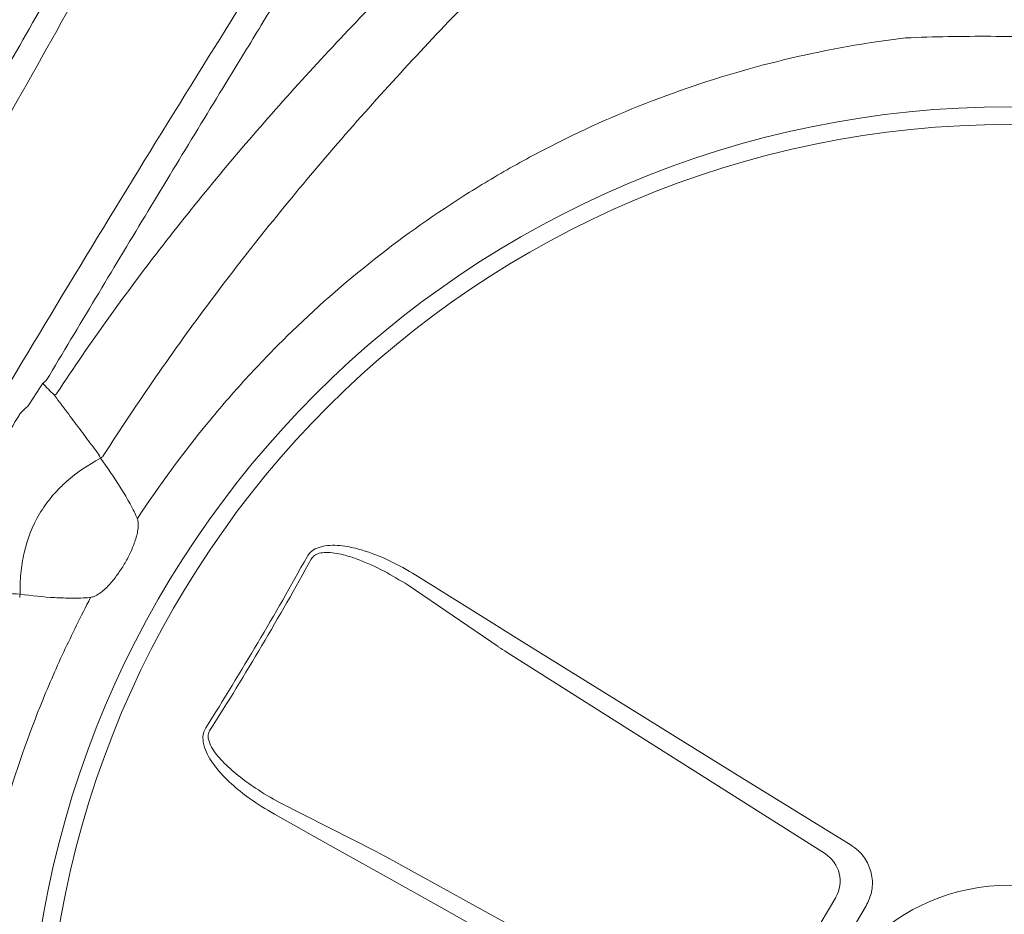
# Model space of a CAD drawing. Header units: millimetres. Extents: x 99250 to 122845, y -19292 to 18303.
# Tile 49 of 99: x 114627 to 114781, y 13753 to 13893. Entities that reach past the tile are written whole.
import ezdxf

# ---------------------------------------------------------------- set-up
doc = ezdxf.new("R2010")
doc.units = ezdxf.units.MM
doc.header["$MEASUREMENT"] = 0
doc.layers.add('IRISH HOUSE_HYD AIRPORT_DRAINAGE LAYOUT 1$0$GREY SCALE', color=8, linetype='Continuous')
doc.layers.add('IRISH HOUSE_HYD AIRPORT_DRAINAGE LAYOUT 1$0$GREYSCALE', color=8, linetype='Continuous', lineweight=0)
doc.layers.add('M-MEP-ELPR-EQUIP', color=6, linetype='Continuous', lineweight=20)

# ---------------------------------------------------------------- blocks, each defined once
blk = doc.blocks.new('IRISH HOUSE_HYD AIRPORT_DRAINAGE LAYOUT 1$0$FLOOR PLAN')
at = {"layer": 'IRISH HOUSE_HYD AIRPORT_DRAINAGE LAYOUT 1$0$GREYSCALE', "color": 8, "lineweight": 0}
for p, q in [((14697.46, 13801.11, -57105.4), (14689.01, 13806.39, -57105.4)), ((14701.87, 13795.22, -57105.4), (14687.8, 13804.82, -57105.4)), ((14705.93, 13795.83, -57105.4), (14697.46, 13801.11, -57105.4)), ((14714.41, 13790.55, -57105.4), (14705.93, 13795.83, -57105.4)), ((14752.92, 13762.85, -57105.4), (14703.24, 13794.32, -57105.4)), ((14722.89, 13785.28, -57105.4), (14714.41, 13790.55, -57105.4)), ((14731.39, 13780.01, -57105.4), (14722.89, 13785.28, -57105.4)), ((14739.89, 13774.74, -57105.4), (14731.39, 13780.01, -57105.4)), ((14748.41, 13769.48, -57105.4), (14739.89, 13774.74, -57105.4)), ((14667.72, 13770.88, -57105.4), (14682.91, 13763.17, -57105.4)), ((14666.93, 13769.07, -57105.4), (14675.63, 13764.2, -57105.4)), ((14756.93, 13764.22, -57105.4), (14748.41, 13769.48, -57105.4)), ((14675.63, 13764.2, -57105.4), (14684.33, 13759.32, -57105.4)), ((14684.36, 13762.41, -57105.4), (14735.86, 13734.02, -57105.4)), ((14684.33, 13759.32, -57105.4), (14693.04, 13754.43, -57105.4)), ((14742.58, 13735.84, -57105.4), (14754.56, 13756.08, -57105.4)), ((14693.04, 13754.43, -57105.4), (14701.75, 13749.54, -57105.4)), ((14757.61, 13751.95, -57105.4), (14759.28, 13754.75, -57105.4))]:
    blk.add_line(p, q, dxfattribs=at)
for radius in [153.13, 150.36, 31.58]:
    blk.add_circle((14781.64, 13726.39, -57105.4), radius, dxfattribs=at)
for centre, radius, start, end in [((21130.68, 10361.07), 7752.88, 141.708854, 166.516628), ((21130.68, 10361.07), 7602.52, 141.773276, 166.244763), ((14620.43, 13849.49, -57105.4), 16.75, 308.3436, 310.6076), ((14625.38, 13829.13, -57105.4), 9.01, 33.1038, 36.5502), ((14647.79, 13829.4, -57105.4), 9.3, 207.7439, 210.7812), ((14629.03, 13840.56, -57105.4), 19.22, 304.0818, 305.5823), ((14222.92, 14056.93, -57105.4), 512.87, 327.6586, 331.1247), ((14222.78, 14057.02, -57105.4), 513.8, 327.6587, 331.1246), ((14608.1, 13805.18, -57105.4), 19.22, 353.201, 354.7015), ((14750.18, 13758.61, -57105.4), 5.05, 330.0275, 57.21)]:
    blk.add_arc(centre, radius, start, end, dxfattribs=at)
at = {"layer": 'IRISH HOUSE_HYD AIRPORT_DRAINAGE LAYOUT 1$0$GREYSCALE', "color": 8, "lineweight": 0, "ltscale": 0.25}
for centre, radius, start, end in [((21162.38, 10254.78), 7836.99, 141.329977, 165.793479), ((21207.44, 10240.08), 7731.89, 141.956801, 165.483737)]:
    blk.add_arc(centre, radius, start, end, dxfattribs=at)
at = {"layer": 'IRISH HOUSE_HYD AIRPORT_DRAINAGE LAYOUT 1$0$GREYSCALE', "color": 8, "lineweight": 0, "extrusion": (0, 0, -1)}
for centre, major_axis, ratio, start_param, end_param in [((14628.02, 13817.28, -57105.4), (-27.05, -45.73), 0.145844, 1.830411, 1.913269), ((14704.2, 13794.23, -57105.4), (4.27, -2.62), 0.086139, 1.744011, 2.093077), ((14684.9, 13761.61, -57105.4), (4.35, -2.49), 0.086139, 4.190109, 4.539174)]:
    blk.add_ellipse(centre, major_axis=major_axis, ratio=ratio, start_param=start_param, end_param=end_param, dxfattribs=at)
at = {"layer": 'IRISH HOUSE_HYD AIRPORT_DRAINAGE LAYOUT 1$0$GREYSCALE', "color": 8, "lineweight": 0}
for points, knots in [([(14606.28, 13844.74, -57105.4), (14610.56, 13852.06, -57105.4), (14614.8, 13859.37, -57105.4), (14623.19, 13874.01, -57105.4), (14627.34, 13881.34, -57105.4), (14635.53, 13895.96, -57105.4), (14639.56, 13903.24, -57105.4), (14647.5, 13917.73, -57105.4), (14651.4, 13924.94, -57105.4), (14655.23, 13932.11, -57105.4)], [0, 0, 0, 0, 0.25, 0.25, 0.5, 0.5, 0.75, 0.75, 1, 1, 1, 1]), ([(14970.58, 13828.3, -57105.4), (14968.11, 13830.68, -57105.4), (14964.08, 13834.56, -57105.4), (14958.36, 13839.43, -57105.4), (14953.95, 13843, -57105.4), (14949.83, 13846.12, -57105.4), (14946.02, 13848.8, -57105.4), (14942.21, 13851.33, -57105.4), (14938.55, 13853.68, -57105.4), (14934.9, 13855.97, -57105.4), (14931.38, 13858.13, -57105.4), (14928.08, 13860.15, -57105.4), (14924.51, 13862.31, -57105.4), (14920.18, 13864.92, -57105.4), (14914.95, 13868.07, -57105.4), (14908.8, 13871.8, -57105.4), (14902.37, 13875.73, -57105.4), (14895.93, 13879.69, -57105.4), (14889.82, 13883.47, -57105.4), (14884.24, 13886.95, -57105.4), (14879.3, 13890.05, -57105.4), (14874.91, 13892.81, -57105.4), (14871.04, 13895.22, -57105.4), (14867.58, 13897.34, -57105.4), (14861.04, 13901.22, -57105.4), (14851.38, 13906.39, -57105.4), (14839.89, 13911.6, -57105.4), (14830.26, 13915.47, -57105.4), (14821.87, 13918.6, -57105.4), (14812.17, 13921.96, -57105.4), (14800.78, 13925.63, -57105.4), (14789.8, 13929.04, -57105.4), (14782.16, 13931.35, -57105.4), (14779.01, 13932.31, -57105.4)], [0, 0, 0, 0, 0.0593635, 0.0971043, 0.1348438, 0.1667324, 0.198607, 0.2201848, 0.2417788, 0.2633349, 0.278122, 0.2929063, 0.3080418, 0.3231723, 0.3441056, 0.3655953, 0.3864814, 0.4080077, 0.4295299, 0.4486306, 0.4683357, 0.4884205, 0.5086324, 0.5289688, 0.5492243, 0.6333183, 0.7152132, 0.756242, 0.7972696, 0.8516973, 0.906117, 0.9611972, 1, 1, 1, 1]), ([(14679.64, 13923.67, -57105.4), (14669.8, 13908.32, -57105.4), (14660.02, 13892.76, -57105.4), (14640.54, 13861.2, -57105.4), (14630.85, 13845.2, -57105.4), (14621.22, 13828.98, -57105.4)], [0, 0, 0, 0, 0.5, 0.5, 1, 1, 1, 1]), ([(14662.28, 13887.98, -57105.4), (14664.01, 13890.81, -57105.4), (14665.73, 13893.65, -57105.4), (14669.12, 13899.35, -57105.4), (14670.79, 13902.21, -57105.4), (14674.05, 13907.96, -57105.4), (14675.65, 13910.85, -57105.4), (14677.93, 13915.24, -57105.4), (14678.67, 13916.72, -57105.4), (14679.73, 13918.95, -57105.4), (14680.07, 13919.7, -57105.4), (14680.74, 13921.21, -57105.4), (14681.06, 13921.96, -57105.4), (14681.35, 13922.73, -57105.4)], [0, 0, 0, 0, 0.25, 0.25, 0.5, 0.5, 0.75, 0.75, 0.875, 0.875, 0.9375, 0.9375, 1, 1, 1, 1]), ([(14707.37, 13919.95, -57105.4), (14700.48, 13913.57, -57105.4), (14693.7, 13907.05, -57105.4), (14683.75, 13897.01, -57105.4), (14680.47, 13893.61, -57105.4), (14674.01, 13886.74, -57105.4), (14670.82, 13883.26, -57105.4), (14661.42, 13872.67, -57105.4), (14655.37, 13865.41, -57105.4), (14646.66, 13854.18, -57105.4), (14643.82, 13850.38, -57105.4), (14638.3, 13842.67, -57105.4), (14635.6, 13838.77, -57105.4), (14632.99, 13834.81, -57105.4)], [0, 0, 0, 0, 0.25, 0.25, 0.375, 0.375, 0.5, 0.5, 0.75, 0.75, 0.875, 0.875, 1, 1, 1, 1]), ([(14642.76, 13916.36, -57105.4), (14637.45, 13906.99, -57105.4), (14632.08, 13897.6, -57105.4), (14621.28, 13878.82, -57105.4), (14615.84, 13869.44, -57105.4), (14610.36, 13860.06, -57105.4)], [0, 0, 0, 0, 0.5, 0.5, 1, 1, 1, 1]), ([(14640.23, 13825.01, -57105.4), (14645.55, 13833.34, -57105.4), (14651.17, 13841.44, -57105.4), (14660.03, 13853.28, -57105.4), (14663.06, 13857.17, -57105.4), (14669.23, 13864.85, -57105.4), (14672.38, 13868.64, -57105.4), (14681.99, 13879.84, -57105.4), (14688.61, 13887.09, -57105.4), (14698.8, 13897.68, -57105.4), (14702.23, 13901.17, -57105.4), (14709.18, 13908.05, -57105.4), (14712.69, 13911.46, -57105.4), (14716.22, 13914.82, -57105.4)], [0, 0, 0, 0, 0.25, 0.25, 0.375, 0.375, 0.5, 0.5, 0.75, 0.75, 0.875, 0.875, 1, 1, 1, 1]), ([(14933.09, 13791.06, -57105.4), (14931.11, 13795.08, -57105.4), (14929.04, 13799.01, -57105.4), (14924.73, 13806.73, -57105.4), (14922.49, 13810.51, -57105.4), (14917.84, 13817.92, -57105.4), (14915.42, 13821.55, -57105.4), (14910.4, 13828.66, -57105.4), (14907.8, 13832.14, -57105.4), (14902.39, 13838.95, -57105.4), (14899.61, 13842.26, -57105.4), (14895.3, 13847.08, -57105.4), (14893.84, 13848.66, -57105.4), (14890.86, 13851.78, -57105.4), (14889.35, 13853.32, -57105.4), (14886.26, 13856.34, -57105.4), (14884.68, 13857.82, -57105.4), (14881.44, 13860.73, -57105.4), (14879.78, 13862.15, -57105.4), (14876.39, 13864.9, -57105.4), (14874.64, 13866.23, -57105.4), (14871.93, 13868.15, -57105.4), (14871.01, 13868.77, -57105.4), (14869.6, 13869.68, -57105.4), (14869.13, 13869.98, -57105.4), (14868.18, 13870.57, -57105.4), (14867.69, 13870.86, -57105.4), (14865.26, 13872.3, -57105.4), (14863.3, 13873.35, -57105.4), (14859.33, 13875.28, -57105.4), (14857.32, 13876.16, -57105.4), (14853.28, 13877.81, -57105.4), (14851.24, 13878.58, -57105.4), (14847.13, 13880.01, -57105.4), (14845.07, 13880.68, -57105.4), (14840.95, 13881.93, -57105.4), (14838.88, 13882.51, -57105.4), (14834.73, 13883.61, -57105.4), (14832.65, 13884.13, -57105.4), (14826.39, 13885.57, -57105.4), (14822.18, 13886.41, -57105.4), (14809.45, 13888.58, -57105.4), (14800.83, 13889.56, -57105.4), (14787.61, 13890.34, -57105.4), (14783.19, 13890.49, -57105.4), (14774.32, 13890.54, -57105.4), (14769.87, 13890.46, -57105.4), (14765.4, 13890.26, -57105.4)], [0, 0, 0, 0, 0.0625, 0.0625, 0.125, 0.125, 0.1875, 0.1875, 0.25, 0.25, 0.3125, 0.3125, 0.34375, 0.34375, 0.375, 0.375, 0.40625, 0.40625, 0.4375, 0.4375, 0.46875, 0.46875, 0.484375, 0.484375, 0.492187, 0.492187, 0.5, 0.5, 0.53125, 0.53125, 0.5625, 0.5625, 0.59375, 0.59375, 0.625, 0.625, 0.65625, 0.65625, 0.6875, 0.6875, 0.75, 0.75, 0.875, 0.875, 0.9375, 0.9375, 1, 1, 1, 1]), ([(14765.4, 13890.26, -57105.4), (14759.32, 13889.53, -57105.4), (14753.34, 13888.47, -57105.4), (14741.59, 13885.71, -57105.4), (14735.81, 13884.01, -57105.4), (14724.45, 13879.98, -57105.4), (14718.87, 13877.66, -57105.4), (14712.02, 13874.35, -57105.4), (14710.65, 13873.66, -57105.4), (14707.94, 13872.26, -57105.4), (14706.59, 13871.54, -57105.4), (14702.58, 13869.32, -57105.4), (14699.95, 13867.77, -57105.4), (14692.24, 13862.94, -57105.4), (14687.29, 13859.45, -57105.4), (14677.79, 13851.96, -57105.4), (14673.24, 13847.96, -57105.4), (14667.81, 13842.62, -57105.4), (14666.73, 13841.53, -57105.4), (14664.61, 13839.33, -57105.4), (14663.56, 13838.21, -57105.4), (14660.46, 13834.82, -57105.4), (14658.46, 13832.52, -57105.4), (14652.68, 13825.46, -57105.4), (14649.1, 13820.57, -57105.4), (14645.55, 13815.22, -57105.4)], [0, 0, 0, 0, 0.125, 0.125, 0.25, 0.25, 0.375, 0.375, 0.40625, 0.40625, 0.4375, 0.4375, 0.5, 0.5, 0.625, 0.625, 0.75, 0.75, 0.78125, 0.78125, 0.8125, 0.8125, 0.875, 0.875, 1, 1, 1, 1]), ([(14631.34, 13836.77, -57105.4), (14636.46, 13845.36, -57105.4), (14641.6, 13853.92, -57105.4), (14651.91, 13871, -57105.4), (14657.09, 13879.5, -57105.4), (14662.28, 13887.98, -57105.4)], [0, 0, 0, 0, 0.5, 0.5, 1, 1, 1, 1]), ([(14633.89, 13832.76, -57105.4), (14634.52, 13831.92, -57105.4), (14635.15, 13831.07, -57105.4), (14635.78, 13830.23, -57105.4), (14636.42, 13829.38, -57105.4), (14637.05, 13828.53, -57105.4), (14637.68, 13827.69, -57105.4), (14638.31, 13826.84, -57105.4), (14638.95, 13826, -57105.4), (14639.58, 13825.15, -57105.4)], [0.001884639, 0.001884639, 0.001884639, 0.001884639, 0.005082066, 0.005082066, 0.005082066, 0.008279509, 0.008279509, 0.008279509, 0.011476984, 0.011476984, 0.011476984, 0.011476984]), ([(14615.07, 13811.03, -57105.4), (14616.06, 13812.75, -57105.4), (14617.07, 13814.48, -57105.4), (14619.08, 13817.93, -57105.4), (14621.1, 13821.37, -57105.4), (14623.14, 13824.8, -57105.4), (14625.2, 13828.23, -57105.4), (14626.23, 13829.94, -57105.4), (14627.26, 13831.64, -57105.4)], [0, 0, 0, 0, 0.25, 0.25, 0.5, 0.75, 0.75, 1, 1, 1, 1]), ([(14627.24, 13803.41, -57105.4), (14627.23, 13804.49, -57105.4), (14627.27, 13805.57, -57105.4), (14627.43, 13807.19, -57105.4), (14627.5, 13807.73, -57105.4), (14627.67, 13808.81, -57105.4), (14627.77, 13809.34, -57105.4), (14628.38, 13812, -57105.4), (14629.15, 13814.03, -57105.4), (14630.85, 13816.9, -57105.4), (14631.49, 13817.8, -57105.4), (14632.55, 13819.06, -57105.4), (14632.92, 13819.47, -57105.4), (14633.69, 13820.26, -57105.4), (14634.09, 13820.63, -57105.4), (14636.12, 13822.43, -57105.4), (14637.91, 13823.62, -57105.4), (14639.8, 13824.64, -57105.4)], [0, 0, 0, 0, 0.125, 0.125, 0.1875, 0.1875, 0.25, 0.25, 0.5, 0.5, 0.625, 0.625, 0.6875, 0.6875, 0.75, 0.75, 1, 1, 1, 1]), ([(14639.8, 13824.64, -57105.4), (14640.88, 13823.18, -57105.4), (14641.91, 13821.68, -57105.4), (14643.35, 13819.38, -57105.4), (14643.82, 13818.6, -57105.4), (14644.69, 13817.01, -57105.4), (14645.11, 13816.21, -57105.4), (14645.48, 13815.37, -57105.4)], [0, 0, 0, 0, 0.5, 0.5, 0.75, 0.75, 1, 1, 1, 1]), ([(14645.48, 13815.37, -57105.4), (14645.55, 13815.22, -57105.4), (14645.6, 13815.07, -57105.4), (14645.66, 13814.75, -57105.4), (14645.68, 13814.59, -57105.4), (14645.7, 13814.1, -57105.4), (14645.68, 13813.78, -57105.4), (14645.59, 13813.14, -57105.4), (14645.52, 13812.83, -57105.4), (14645.36, 13812.2, -57105.4), (14645.26, 13811.89, -57105.4), (14644.95, 13810.98, -57105.4), (14644.7, 13810.4, -57105.4), (14644.15, 13809.24, -57105.4), (14643.84, 13808.67, -57105.4), (14643.18, 13807.56, -57105.4), (14642.83, 13807.02, -57105.4), (14642.08, 13805.98, -57105.4), (14641.69, 13805.47, -57105.4), (14641.05, 13804.76, -57105.4), (14640.83, 13804.53, -57105.4), (14640.36, 13804.09, -57105.4), (14640.12, 13803.88, -57105.4), (14639.59, 13803.49, -57105.4), (14639.32, 13803.31, -57105.4), (14638.88, 13803.1, -57105.4), (14638.73, 13803.03, -57105.4), (14638.42, 13802.94, -57105.4), (14638.26, 13802.9, -57105.4), (14638.1, 13802.89, -57105.4)], [0, 0, 0, 0, 0.03125, 0.03125, 0.0625, 0.0625, 0.125, 0.125, 0.1875, 0.1875, 0.25, 0.25, 0.375, 0.375, 0.5, 0.5, 0.625, 0.625, 0.75, 0.75, 0.8125, 0.8125, 0.875, 0.875, 0.9375, 0.9375, 0.96875, 0.96875, 1, 1, 1, 1]), ([(14689.01, 13806.39, -57105.4), (14687.66, 13807.18, -57105.4), (14684.97, 13808.75, -57105.4), (14681.2, 13810.21, -57105.4), (14677.82, 13811, -57105.4), (14675.43, 13811.14, -57105.4), (14673.59, 13810.67, -57105.4), (14672.58, 13810.08, -57105.4), (14672.19, 13809.49, -57105.4), (14672.03, 13809.26, -57105.4)], [0, 0, 0, 0, 0.25332, 0.506196, 0.65059, 0.817687, 0.886369, 0.955719, 1, 1, 1, 1]), ([(14672.7, 13808.9, -57105.4), (14672.81, 13809.07, -57105.4), (14673.06, 13809.44, -57105.4), (14673.55, 13809.68, -57105.4), (14674.19, 13809.88, -57105.4), (14675.54, 13810.01, -57105.4), (14677.6, 13809.64, -57105.4), (14680.62, 13808.66, -57105.4), (14684.04, 13807.1, -57105.4), (14686.54, 13805.59, -57105.4), (14687.8, 13804.82, -57105.4)], [0, 0, 0, 0, 0.034894, 0.07906, 0.092988, 0.155615, 0.320186, 0.468315, 0.732642, 1, 1, 1, 1]), ([(14627.24, 13803.41, -57105.4), (14625.64, 13803.5, -57105.4), (14624.59, 13803.65, -57105.4), (14623.55, 13803.8, -57105.4), (14622.5, 13803.95, -57105.4), (14621.46, 13804.09, -57105.4), (14620.41, 13804.24, -57105.4), (14619.37, 13804.39, -57105.4), (14618.32, 13804.53, -57105.4), (14617.28, 13804.68, -57105.4), (14616.74, 13804.75, -57105.4), (14616.21, 13804.83, -57105.4), (14615.68, 13804.9, -57105.4)], [0, 0, 0, 0, 0.00319655, 0.00319655, 0.00319655, 0.00639307, 0.00639307, 0.00639307, 0.00958958, 0.00958958, 0.00958958, 0.01121538, 0.01121538, 0.01121538, 0.01121538]), ([(14638.26, 13802.9, -57105.4), (14636.71, 13799.88, -57105.4), (14635.35, 13797.16, -57105.4), (14633.41, 13793.01, -57105.4), (14632.79, 13791.61, -57105.4), (14631.57, 13788.8, -57105.4), (14630.98, 13787.4, -57105.4), (14628.15, 13780.33, -57105.4), (14626.2, 13774.59, -57105.4), (14622.93, 13762.97, -57105.4), (14621.62, 13757.08, -57105.4), (14620.11, 13748.13, -57105.4), (14619.69, 13745.13, -57105.4), (14619.18, 13740.59, -57105.4), (14619.03, 13739.07, -57105.4), (14618.77, 13736.03, -57105.4), (14618.66, 13734.5, -57105.4), (14618.23, 13726.9, -57105.4), (14618.21, 13720.84, -57105.4), (14618.83, 13708.8, -57105.4), (14619.47, 13702.81, -57105.4), (14620.91, 13693.87, -57105.4), (14621.48, 13690.9, -57105.4), (14622.45, 13686.45, -57105.4), (14622.79, 13684.97, -57105.4), (14623.53, 13682.02, -57105.4), (14623.92, 13680.54, -57105.4), (14625.96, 13673.18, -57105.4), (14627.92, 13667.4, -57105.4), (14630.2, 13661.73, -57105.4)], [0, 0, 0, 0, 0.0625, 0.0625, 0.09375, 0.09375, 0.125, 0.125, 0.25, 0.25, 0.375, 0.375, 0.4375, 0.4375, 0.46875, 0.46875, 0.5, 0.5, 0.625, 0.625, 0.75, 0.75, 0.8125, 0.8125, 0.84375, 0.84375, 0.875, 0.875, 1, 1, 1, 1]), ([(14638.1, 13802.89, -57105.4), (14637.19, 13802.82, -57105.4), (14636.28, 13802.79, -57105.4), (14634.47, 13802.8, -57105.4), (14633.56, 13802.83, -57105.4), (14630.85, 13802.98, -57105.4), (14629.04, 13803.17, -57105.4), (14627.24, 13803.41, -57105.4)], [0, 0, 0, 0, 0.25, 0.25, 0.5, 0.5, 1, 1, 1, 1]), ([(14656.24, 13782.56, -57105.4), (14656.09, 13782.27, -57105.4), (14655.8, 13781.69, -57105.4), (14655.75, 13780.47, -57105.4), (14656.25, 13778.6, -57105.4), (14657.79, 13776.24, -57105.4), (14660.17, 13773.76, -57105.4), (14663.25, 13771.28, -57105.4), (14665.6, 13769.87, -57105.4), (14666.93, 13769.07, -57105.4)], [0, 0, 0, 0, 0.0522268, 0.1042313, 0.1923821, 0.3606157, 0.5543927, 0.7486822, 1, 1, 1, 1]), ([(14667.72, 13770.88, -57105.4), (14666.46, 13771.61, -57105.4), (14664.23, 13772.89, -57105.4), (14661.26, 13775.06, -57105.4), (14658.91, 13777.14, -57105.4), (14657.31, 13779.06, -57105.4), (14656.64, 13780.56, -57105.4), (14656.58, 13781.43, -57105.4), (14656.72, 13781.9, -57105.4), (14656.84, 13782.1, -57105.4), (14656.88, 13782.15, -57105.4)], [0, 0, 0, 0, 0.265211, 0.46586, 0.668447, 0.834858, 0.915193, 0.958561, 0.988769, 1, 1, 1, 1]), ([(14759.28, 13754.75, -57105.4), (14759.61, 13755.46, -57105.4), (14760.28, 13756.88, -57105.4), (14760.31, 13759.28, -57105.4), (14759.6, 13761.52, -57105.4), (14758.36, 13763.21, -57105.4), (14757.33, 13763.94, -57105.4), (14756.93, 13764.22, -57105.4)], [0, 0, 0, 0, 0.216319, 0.432689, 0.648031, 0.863773, 1, 1, 1, 1])]:
    blk.add_open_spline(points, degree=3, knots=knots, dxfattribs=at)
for points in [[(14630.82, 13836.35, -57105.4), (14631.37, 13835.72, -57105.4), (14631.92, 13835.09, -57105.4), (14632.62, 13834.5, -57105.4)], [(14632.86, 13834.64, -57105.4), (14632.78, 13834.59, -57105.4), (14632.7, 13834.55, -57105.4), (14632.62, 13834.5, -57105.4)], [(14632.99, 13834.81, -57105.4), (14632.97, 13834.74, -57105.4), (14632.92, 13834.68, -57105.4), (14632.86, 13834.64, -57105.4)], [(14632.92, 13834.05, -57105.4), (14633.25, 13833.62, -57105.4), (14633.57, 13833.19, -57105.4), (14633.89, 13832.76, -57105.4)], [(14627.26, 13831.64, -57105.4), (14627.68, 13832.04, -57105.4), (14628.1, 13832.44, -57105.4), (14628.52, 13832.83, -57105.4)], [(14639.58, 13825.15, -57105.4), (14639.57, 13825.13, -57105.4), (14639.57, 13825.1, -57105.4), (14639.56, 13825.07, -57105.4)], [(14640.22, 13824.93, -57105.4), (14640.22, 13824.96, -57105.4), (14640.23, 13824.98, -57105.4), (14640.23, 13825.01, -57105.4)]]:
    blk.add_open_spline(points, degree=3, dxfattribs=at)
blk = doc.blocks.new('IRISH HOUSE_HYD AIRPORT_DRAINAGE LAYOUT 1')
at = {"layer": 'IRISH HOUSE_HYD AIRPORT_DRAINAGE LAYOUT 1$0$GREY SCALE'}
blk.add_blockref('IRISH HOUSE_HYD AIRPORT_DRAINAGE LAYOUT 1$0$FLOOR PLAN', (0, 0), dxfattribs=at)

msp = doc.modelspace()

# ---------------------------------------------------------------- block references
at = {"layer": 'M-MEP-ELPR-EQUIP'}
msp.add_blockref('IRISH HOUSE_HYD AIRPORT_DRAINAGE LAYOUT 1', (100000, 0), dxfattribs=at)

doc.saveas('drawing.dxf')
